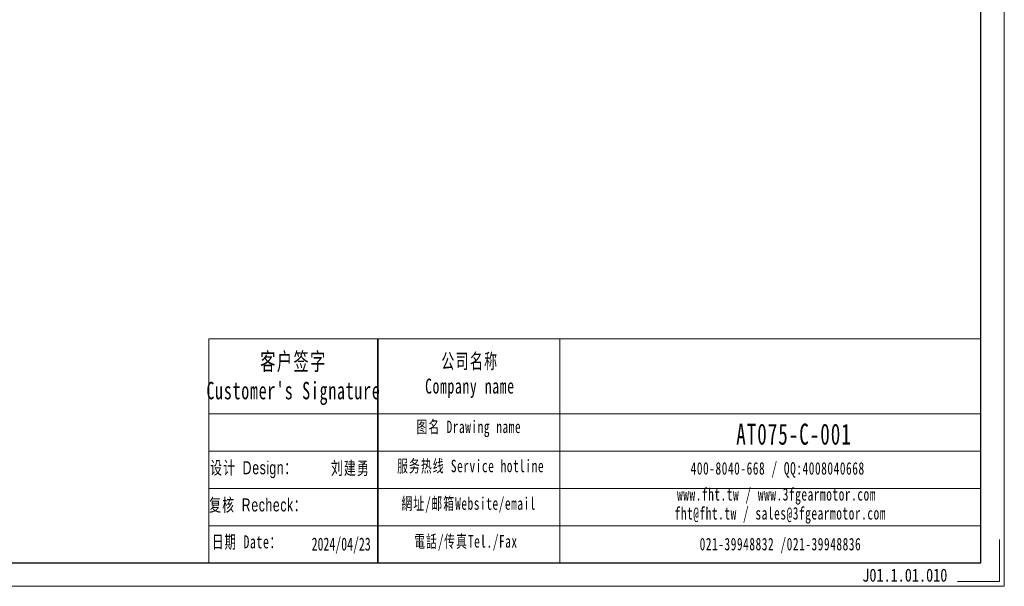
# Model space of a CAD drawing. Header units: millimetres. Extents: x -2 to 528, y 17 to 389.
# Tile 3 of 9: x 263 to 528, y 17 to 169. Entities that reach past the tile are written whole.
import ezdxf

# ---------------------------------------------------------------- set-up
doc = ezdxf.new("R2010")
doc.units = ezdxf.units.MM
doc.layers.get('0').update_dxf_attribs({"lineweight": 35})
doc.layers.add('6文字层', color=3, linetype='Continuous')
for name, color, linetype, lineweight in [('7标注层', 4, 'Continuous', 18), ('SLD-0', 7, 'Continuous', 18), ('图框_外框线', 7, 'Continuous', 18)]:
    doc.layers.add(name, color=color, linetype=linetype, lineweight=lineweight)
doc.styles.add('标准', font='txt', dxfattribs={"width": 0.667})
doc.styles.add('样式 1', font='txt', dxfattribs={"width": 0.8})

msp = doc.modelspace()

# ---------------------------------------------------------------- linework, layer by layer
msp.add_line((359.2363, 83.5652), (359.2363, 23.3804))
at = {"layer": '7标注层', "color": 0}
msp.add_line((313.8362, 83.5652), (313.8362, 23.3907), dxfattribs=at)
at = {"layer": '图框_外框线'}
for p, q in [((313.8362, 83.5652), (359.2363, 83.5652)), ((359.2363, 83.5652), (359.2363, 23.3907)), ((359.2363, 83.5652), (521.3275, 83.5652)), ((408.1518, 83.5652), (408.1518, 23.3907)), ((313.8362, 63.4849), (359.2363, 63.4849)), ((359.2363, 63.4849), (521.3275, 63.4849)), ((313.8362, 53.4448), (521.3275, 53.4448)), ((313.8362, 43.4046), (521.3275, 43.4046)), ((313.8362, 33.3645), (521.3275, 33.3645))]:
    msp.add_line(p, q, dxfattribs=at)
at = {"layer": '图框_外框线', "color": 3}
msp.add_lwpolyline([(1.0704, 17.1225), (527.5956, 17.1225), (527.5956, 389.4511), (1.0704, 389.4511)], close=True, dxfattribs=at)
at = {"layer": '图框_外框线', "color": 3, "lineweight": 25}
msp.add_lwpolyline([(32.4112, 23.3907), (521.3275, 23.3907), (521.3275, 383.1829), (32.4112, 383.1829)], close=True, dxfattribs=at)
at = {"layer": '图框_外框线', "color": 3}
msp.add_lwpolyline([(526.342, 29.6588), (526.342, 18.3761), (515.0593, 18.3761)], dxfattribs=at)

# ---------------------------------------------------------------- texts
at = {"layer": '6文字层', "insert": (489.4348, 21.8734), "char_height": 3.5, "width": 43.304423, "attachment_point": 1, "style": '样式 1'}
msp.add_mtext('J01.1.01.010', dxfattribs=at)
at = {"layer": 'SLD-0', "color": 1, "attachment_point": 2, "style": '标准'}
for s, insert, char_height, width in [("\\T1.1;客户签字\\PCustomer's Signature", (336.6145, 79.8503), 4.685401, 58.286867), ('\\T1.1;公司名称\\PCompany name', (384.0042, 79.6016), 4.016058, 51.995407), ('\\T1.1;图名 Drawing name', (383.7297, 61.6342), 3.346715, 42.800078), ('{\\H1.40807x;\\T1.10000;AT075-C-001}', (471.0865, 60.826), 4.016058, 34.097909), ('{\\fSimSun|b0|i0|c134|p2;\\T1.1;设计 \\fArial|b0|i0|c0|p34;Design\\fSimSun|b0|i0|c134|p2;：}', (325.9185, 50.7147), 3.5, 31.971711), ('{\\fSimSun|b0|i0|c134|p2;\\T1.1;刘建勇}', (351.9078, 50.6079), 3.5, 31.971711), ('\\T1.1;服务热线 Service hotline', (384.2043, 51.1105), 3.346715, 47.683399), ('\\T1.1;400-8040-668 / QQ:4008040668', (466.7021, 50.471), 3.346715, 97.440969), ('\\T1.1;www.fht.tw / www.3fgearmotor.com ', (466.3935, 43.5002), 3.346715, 97.55066), ('{\\fSimSun|b0|i0|c134|p2;\\T1.1;复核 \\fArial|b0|i0|c0|p34;Recheck\\fSimSun|b0|i0|c134|p2;：}', (327.0606, 40.7308), 3.5, 31.971711), ('\\T1.1;網址/邮箱Website/email', (383.6832, 41.0274), 3.346715, 49.63393), ('{\\T1.10000;fht@fht.tw / sales@3fgearmotor.com }', (467.4135, 38.4041), 3.346715, 97.55066), ('{\\T1.1;日期 Date：}', (324.1202, 30.8152), 3.5, 31.971711), ('2024/04/23', (349.4256, 30.2195), 3.5, 31.971711), ('\\T1.1;電話/传真Tel./Fax', (382.9334, 30.8656), 3.346715, 50.230881), ('\\T1.1;021-39948832 /021-39948836 ', (467.4485, 30.1339), 3.346715, 74.487309)]:
    msp.add_mtext(s, dxfattribs=dict(at, insert=insert, char_height=char_height, width=width))

doc.saveas('drawing.dxf')
